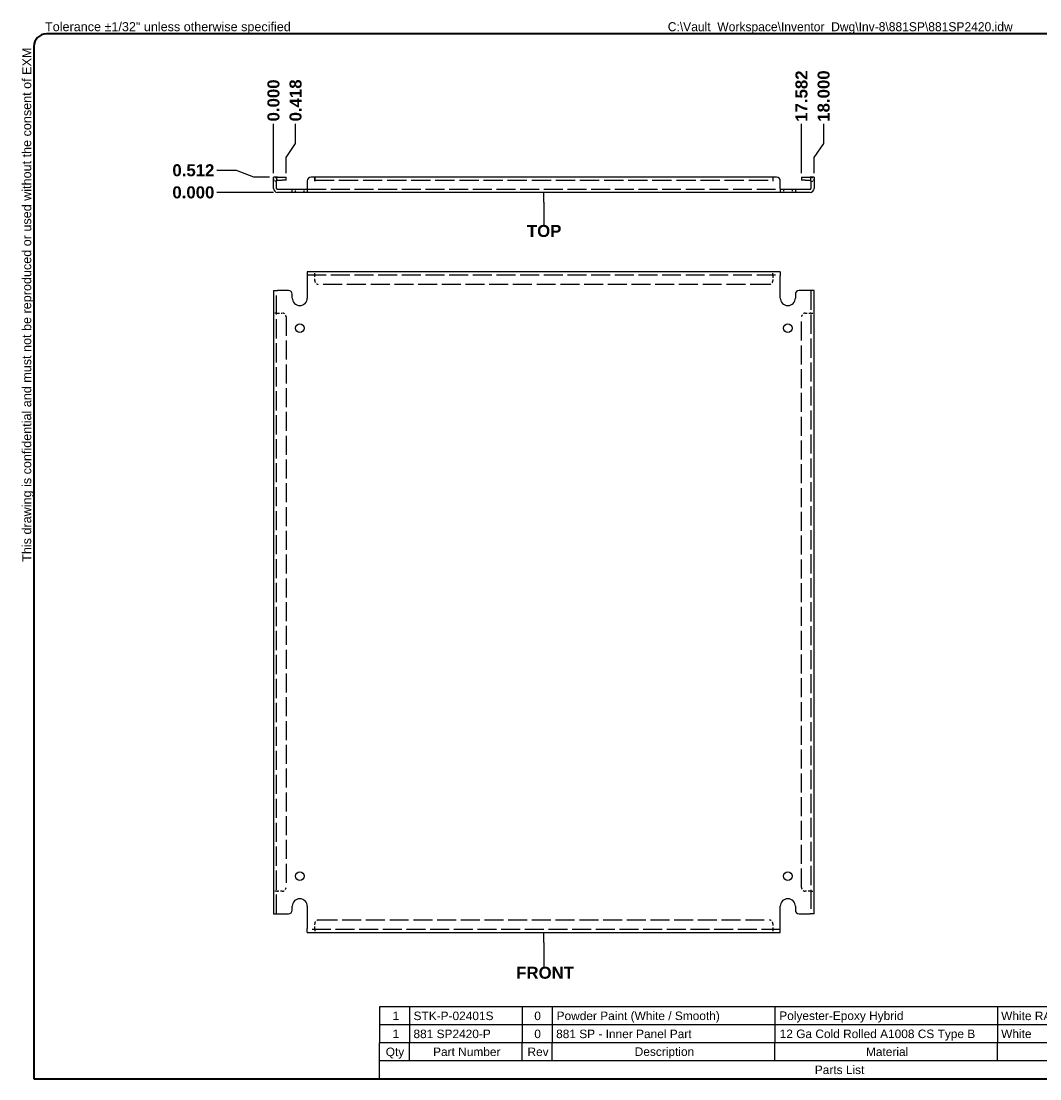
# Model space of a CAD drawing. Header units: inches. Extents: x 1.5 to 92.5, y 1.4 to 60.1.
# Tile 1 of 2: x 1.5 to 58, y 1.4 to 60.1. Entities that reach past the tile are written whole.
import ezdxf
from ezdxf.enums import TextEntityAlignment as Align

# ---------------------------------------------------------------- set-up
doc = ezdxf.new("R2018")
doc.units = ezdxf.units.IN
doc.header["$LTSCALE"] = 5.555556
doc.header["$MEASUREMENT"] = 0
doc.linetypes.add('DASHED_SPACE', pattern=[0.2067, 0.1654, -0.0413])
doc.layers.get('0').update_dxf_attribs({"lineweight": 25})
for name, color, linetype, lineweight in [('Dimensions(ANSI)', 7, 'Continuous', 25), ('Hidden Edges(ANSI)', 7, 'DASHED_SPACE', 25), ('Sketch Geometry(ANSI)', 7, 'Continuous', 25), ('Symbols(ANSI)', 7, 'Continuous', 25), ('Visible Edges(ANSI)', 7, 'Continuous', 25)]:
    doc.layers.add(name, color=color, linetype=linetype, lineweight=lineweight)
doc.styles.add('Current-ANSI', font='arial.ttf')
doc.styles.add('Dimension-ANSI', font='arialbd.ttf')
doc.styles.add('Part List-ANSI', font='arial.ttf')
doc.dimstyles.new('INCH-ANSI', dxfattribs={"dimscale": 5.555556, "dimtxt": 0.12, "dimasz": 0.098425, "dimexe": 0.04, "dimexo": 0.04, "dimgap": 0.031496, "dimtad": 0, "dimtih": 1, "dimtoh": 1, "dimdec": 3, "dimrnd": 1e-08, "dimzin": 0, "dimdsep": 46, "dimtxsty": 'Dimension-ANSI', "dimcen": 0.09, "dimdle": 0.312, "dimclrd": 179, "dimclre": 179, "dimclrt": 7, "dimadec": 1, "dimazin": 0, "dimtfac": 1, "dimtdec": 3, "dimtofl": 0, "dimtmove": 0, "dimatfit": 3, "dimfxl": 1, "dimtolj": 1, "dimtzin": 4, "dimlwd": 25, "dimlwe": 25, "dimarcsym": 0})
doc.dimstyles.new('INCH-ANSI-VERTICAL', dxfattribs={"dimscale": 5.555556, "dimtxt": 0.12, "dimasz": 0.098425, "dimexe": 0.04, "dimexo": 0.04, "dimgap": 0.031496, "dimtad": 0, "dimtih": 1, "dimtoh": 1, "dimdec": 3, "dimrnd": 1e-08, "dimzin": 0, "dimdsep": 46, "dimtxsty": 'Dimension-ANSI', "dimcen": 0.09, "dimdle": 0.312, "dimclrd": 179, "dimclre": 179, "dimclrt": 7, "dimadec": 1, "dimazin": 0, "dimtfac": 1, "dimtdec": 3, "dimtofl": 0, "dimtmove": 0, "dimatfit": 3, "dimfxl": 1, "dimtolj": 1, "dimtzin": 4, "dimlwd": 25, "dimlwe": 25, "dimarcsym": 0})

# ---------------------------------------------------------------- blocks, each defined once
blk = doc.blocks.new('Parts List')
at = {"layer": 'Symbols(ANSI)'}
for p, q in [((13.023, 0.975), (3.849, 0.975)), ((3.849, 0.975), (3.849, 0.615)), ((4.149, 0.975), (4.149, 0.615)), ((5.274, 0.975), (5.274, 0.615)), ((5.574, 0.975), (5.574, 0.615)), ((7.798, 0.975), (7.798, 0.615)), ((10.023, 0.975), (10.023, 0.615)), ((11.523, 0.975), (11.523, 0.615)), ((13.023, 0.975), (13.023, 0.615)), ((13.023, 0.795), (3.849, 0.795)), ((13.023, 0.615), (3.849, 0.615)), ((3.849, 0.435), (3.849, 0.615)), ((4.149, 0.435), (4.149, 0.615)), ((5.274, 0.435), (5.274, 0.615)), ((5.574, 0.435), (5.574, 0.615)), ((7.798, 0.435), (7.798, 0.615)), ((10.023, 0.435), (10.023, 0.615)), ((11.523, 0.435), (11.523, 0.615)), ((13.023, 0.435), (13.023, 0.615)), ((3.849, 0.255), (3.849, 0.435)), ((13.023, 0.435), (3.849, 0.435)), ((13.023, 0.255), (13.023, 0.435)), ((13.023, 0.255), (3.849, 0.255))]:
    blk.add_line(p, q, dxfattribs=at)
at = {"layer": 'Symbols(ANSI)', "char_height": 0.085, "attachment_point": 7, "style": 'Part List-ANSI'}
for s, insert in [('1', (3.98, 0.842)), ('STK-P-02401S', (4.19, 0.84)), ('0', (5.396, 0.84)), ('White RAL9003', (10.059, 0.84)), ('Smooth', (11.563, 0.84)), ('Powder Paint (White / Smooth)', (5.619, 0.816)), ('Polyester-Epoxy Hybrid', (7.843, 0.817)), ('1', (3.98, 0.662)), ('881 SP2420-P', (4.189, 0.66)), ('0', (5.396, 0.66)), ('881 SP - Inner Panel Part', (5.614, 0.66)), ('12 Ga Cold Rolled A1008 CS Type B', (7.847, 0.636)), ('White', (10.059, 0.661)), ('Smooth', (11.563, 0.66)), ('Qty', (3.912, 0.456)), ('Part Number', (4.385, 0.481)), ('Rev', (5.328, 0.481)), ('Description', (6.399, 0.458)), ('Material', (8.709, 0.481)), ('Color', (10.637, 0.48)), ('Finish', (12.125, 0.481)), ('Parts List', (8.198, 0.301))]:
    blk.add_mtext(s, dxfattribs=dict(at, insert=insert))
blk = doc.blocks.new('Datum Identifier1')
at = {"layer": 'Symbols(ANSI)', "color": 7, "linetype": 'Continuous', "lineweight": 25}
for p, q in [((5.491, 1.617), (5.491, 1.716)), ((5.491, 1.617), (5.491, 1.561)), ((5.491, 1.561), (5.491, 1.377))]:
    blk.add_line(p, q, dxfattribs=at)
at = {"layer": 'Symbols(ANSI)', "color": 7, "insert": (5.215, 1.253), "char_height": 0.12, "attachment_point": 7, "style": 'Dimension-ANSI'}
blk.add_mtext('FRONT', dxfattribs=at)
blk = doc.blocks.new('Datum Identifier2')
at = {"layer": 'Symbols(ANSI)', "color": 7, "linetype": 'Continuous', "lineweight": 25}
for p, q in [((5.491, 9.01), (5.491, 9.108)), ((5.491, 9.01), (5.491, 8.97)), ((5.491, 8.97), (5.491, 8.786))]:
    blk.add_line(p, q, dxfattribs=at)
at = {"layer": 'Symbols(ANSI)', "color": 7, "insert": (5.322, 8.662), "char_height": 0.12, "attachment_point": 7, "style": 'Dimension-ANSI'}
blk.add_mtext('TOP', dxfattribs=at)
blk = doc.blocks.new('*D12')
at = {"layer": 'Defpoints', "color": 0, "linetype": 'Continuous', "transparency": 16777216}
for p in [(15.505, 54.409), (15.505, 51.454), (15.505, 51.454)]:
    blk.add_point(p, dxfattribs=at)
at = {"layer": 'Dimensions(ANSI)', "color": 179, "linetype": 'Continuous', "lineweight": 25, "true_color": 0x262658, "transparency": 16777216}
blk.add_line((15.505, 51.677), (15.505, 54.409), dxfattribs=at)
at = {"layer": 'Dimensions(ANSI)', "color": 7, "linetype": 'Continuous', "lineweight": 25, "transparency": 16777216, "insert": (15.505, 55.707), "char_height": 0.6667, "attachment_point": 5, "rotation": 90, "style": 'Dimension-ANSI'}
blk.add_mtext('\\A1;0.000', dxfattribs=at)
blk = doc.blocks.new('*D13')
at = {"layer": 'Defpoints', "color": 0, "linetype": 'Continuous', "transparency": 16777216}
for p in [(16.733, 54.409), (15.505, 51.454), (16.202, 51.454)]:
    blk.add_point(p, dxfattribs=at)
at = {"layer": 'Dimensions(ANSI)', "color": 179, "linetype": 'Continuous', "lineweight": 25, "true_color": 0x262658, "transparency": 16777216}
for p, q in [((16.733, 53.316), (16.733, 54.409)), ((16.202, 52.548), (16.733, 53.316)), ((16.202, 51.677), (16.202, 52.548))]:
    blk.add_line(p, q, dxfattribs=at)
at = {"layer": 'Dimensions(ANSI)', "color": 7, "linetype": 'Continuous', "lineweight": 25, "transparency": 16777216, "insert": (16.733, 55.709), "char_height": 0.6667, "attachment_point": 5, "rotation": 90, "style": 'Dimension-ANSI'}
blk.add_mtext('\\A1;0.418', dxfattribs=at)
blk = doc.blocks.new('*D14')
at = {"layer": 'Defpoints', "color": 0, "linetype": 'Continuous', "transparency": 16777216}
for p in [(44.808, 54.409), (15.505, 51.454), (44.808, 51.454)]:
    blk.add_point(p, dxfattribs=at)
at = {"layer": 'Dimensions(ANSI)', "color": 179, "linetype": 'Continuous', "lineweight": 25, "true_color": 0x262658, "transparency": 16777216}
blk.add_line((44.808, 51.677), (44.808, 54.409), dxfattribs=at)
at = {"layer": 'Dimensions(ANSI)', "color": 7, "linetype": 'Continuous', "lineweight": 25, "transparency": 16777216, "insert": (44.808, 55.948), "char_height": 0.6667, "attachment_point": 5, "rotation": 90, "style": 'Dimension-ANSI'}
blk.add_mtext('\\A1;17.582', dxfattribs=at)
blk = doc.blocks.new('*D15')
at = {"layer": 'Defpoints', "color": 0, "linetype": 'Continuous', "transparency": 16777216}
for p in [(46.036, 54.409), (15.505, 51.454), (45.505, 51.454)]:
    blk.add_point(p, dxfattribs=at)
at = {"layer": 'Dimensions(ANSI)', "color": 179, "linetype": 'Continuous', "lineweight": 25, "true_color": 0x262658, "transparency": 16777216}
for p, q in [((46.036, 53.316), (46.036, 54.409)), ((45.505, 52.548), (46.036, 53.316)), ((45.505, 51.677), (45.505, 52.548))]:
    blk.add_line(p, q, dxfattribs=at)
at = {"layer": 'Dimensions(ANSI)', "color": 7, "linetype": 'Continuous', "lineweight": 25, "transparency": 16777216, "insert": (46.036, 55.949), "char_height": 0.6667, "attachment_point": 5, "rotation": 90, "style": 'Dimension-ANSI'}
blk.add_mtext('\\A1;18.000', dxfattribs=at)
blk = doc.blocks.new('*D20')
at = {"layer": 'Defpoints', "color": 0, "linetype": 'Continuous', "transparency": 16777216}
for p in [(12.356, 50.601), (15.732, 50.601), (15.732, 50.601)]:
    blk.add_point(p, dxfattribs=at)
at = {"layer": 'Dimensions(ANSI)', "color": 179, "linetype": 'Continuous', "lineweight": 25, "true_color": 0x262658, "transparency": 16777216}
blk.add_line((15.51, 50.601), (12.356, 50.601), dxfattribs=at)
at = {"layer": 'Dimensions(ANSI)', "color": 7, "linetype": 'Continuous', "lineweight": 25, "transparency": 16777216, "insert": (11.058, 50.601), "char_height": 0.6667, "attachment_point": 5, "style": 'Dimension-ANSI'}
blk.add_mtext('\\A1;0.000', dxfattribs=at)
blk = doc.blocks.new('*D21')
at = {"layer": 'Defpoints', "color": 0, "linetype": 'Continuous', "transparency": 16777216}
for p in [(12.356, 51.828), (15.505, 51.454), (15.732, 50.601)]:
    blk.add_point(p, dxfattribs=at)
at = {"layer": 'Dimensions(ANSI)', "color": 179, "linetype": 'Continuous', "lineweight": 25, "true_color": 0x262658, "transparency": 16777216}
for p, q in [((13.45, 51.828), (12.356, 51.828)), ((14.411, 51.454), (13.45, 51.828)), ((15.283, 51.454), (14.411, 51.454))]:
    blk.add_line(p, q, dxfattribs=at)
at = {"layer": 'Dimensions(ANSI)', "color": 7, "linetype": 'Continuous', "lineweight": 25, "transparency": 16777216, "insert": (11.059, 51.828), "char_height": 0.6667, "attachment_point": 5, "style": 'Dimension-ANSI'}
blk.add_mtext('\\A1;0.512', dxfattribs=at)
blk = doc.blocks.new('Borders EXM - B (Inch)')
at = {"layer": 'Sketch Geometry(ANSI)', "linetype": 'Continuous', "lineweight": 35}
for p, q in [((16.398, 10.692), (0.523, 10.692)), ((0.398, 10.567), (0.398, 0.255)), ((0.398, 0.255), (16.398, 0.255))]:
    blk.add_line(p, q, dxfattribs=at)
blk.add_arc((0.523, 10.567), 0.125, 90, 180, dxfattribs=at)
at = {"layer": 'Symbols(ANSI)', "color": 7, "insert": (0.509, 10.692), "char_height": 0.09, "attachment_point": 7, "style": 'Current-ANSI'}
blk.add_mtext('Tolerance ±1/32" unless otherwise specified', dxfattribs=at)
at = {"layer": 'Symbols(ANSI)', "color": 7, "insert": (0.398, 5.419), "char_height": 0.09, "attachment_point": 7, "rotation": 90, "style": 'Current-ANSI'}
blk.add_mtext('This drawing is confidential and must not be reproduced or used without the consent of EXM', dxfattribs=at)
at = {"layer": 'Symbols(ANSI)', "color": 7, "style": 'Current-ANSI'}
blk.add_attdef('FILENAME_AND_PATH', text='', height=0.09, dxfattribs=at).set_placement((8.452, 10.692), align=Align.BOTTOM_CENTER)

msp = doc.modelspace()

# ---------------------------------------------------------------- linework, layer by layer
at = {"layer": 'Hidden Edges(ANSI)', "ltscale": 0.059898}
for p, q in [((15.6801, 51.2274), (15.5051, 51.2274)), ((45.3301, 51.2274), (45.5051, 51.2274)), ((16.7217, 50.6011), (16.7217, 50.7761)), ((17.2051, 50.6011), (17.2051, 50.7761)), ((43.8051, 50.7761), (43.8051, 50.6011)), ((44.2884, 50.7761), (44.2884, 50.6011)), ((17.7964, 46.0245), (17.7964, 46.1995)), ((17.7967, 46.0245), (17.7967, 46.1995)), ((43.2134, 46.0245), (43.2134, 46.1995)), ((43.2137, 46.0245), (43.2137, 46.1995)), ((15.6801, 43.9082), (15.5051, 43.9082)), ((15.6801, 43.9078), (15.5051, 43.9078)), ((45.3301, 43.9082), (45.5051, 43.9082)), ((45.3301, 43.9078), (45.5051, 43.9078)), ((15.6801, 11.8245), (15.5051, 11.8245)), ((15.6801, 11.8242), (15.5051, 11.8242)), ((45.3301, 11.8245), (45.5051, 11.8245)), ((45.3301, 11.8242), (45.5051, 11.8242)), ((17.7964, 9.7078), (17.7964, 9.5328)), ((17.7967, 9.7078), (17.7967, 9.5328)), ((43.2134, 9.7078), (43.2134, 9.5328)), ((43.2137, 9.7078), (43.2137, 9.5328))]:
    msp.add_line(p, q, dxfattribs=at)
at = {"layer": 'Hidden Edges(ANSI)', "ltscale": 1.164922}
msp.add_line((17.7967, 51.2794), (43.2134, 51.2794), dxfattribs=at)
at = {"layer": 'Hidden Edges(ANSI)', "ltscale": 1.142961}
for p, q in [((17.3801, 50.7761), (43.6301, 50.7761)), ((17.3801, 46.0245), (43.6301, 46.0245)), ((43.6301, 9.7078), (17.3801, 9.7078))]:
    msp.add_line(p, q, dxfattribs=at)
at = {"layer": 'Hidden Edges(ANSI)', "ltscale": 0.027725}
for p, q in [((17.7967, 46.0245), (17.7967, 45.9728)), ((43.2134, 46.0245), (43.2134, 45.9728)), ((15.6801, 43.9078), (15.7317, 43.9078)), ((45.3301, 43.9078), (45.2784, 43.9078)), ((15.6801, 11.8245), (15.7317, 11.8245)), ((45.3301, 11.8245), (45.2784, 11.8245)), ((17.7967, 9.7078), (17.7967, 9.7595)), ((43.2134, 9.7078), (43.2134, 9.7595))]:
    msp.add_line(p, q, dxfattribs=at)
at = {"layer": 'Hidden Edges(ANSI)', "ltscale": 0.089611}
for p, q in [((17.7967, 45.7112), (17.7967, 45.9728)), ((43.2134, 45.9728), (43.2134, 45.7112)), ((15.7317, 43.9078), (15.9934, 43.9078)), ((45.0167, 43.9078), (45.2784, 43.9078)), ((15.9934, 11.8245), (15.7317, 11.8245)), ((45.2784, 11.8245), (45.0167, 11.8245)), ((17.7967, 9.7595), (17.7967, 10.0212)), ((43.2134, 10.0212), (43.2134, 9.7595))]:
    msp.add_line(p, q, dxfattribs=at)
at = {"layer": 'Hidden Edges(ANSI)', "ltscale": 1.145825}
for p, q in [((43.0051, 45.5028), (18.0051, 45.5028)), ((18.0051, 10.2295), (43.0051, 10.2295))]:
    msp.add_line(p, q, dxfattribs=at)
at = {"layer": 'Hidden Edges(ANSI)', "ltscale": 1.158312}
for p, q in [((15.6801, 10.5745), (15.6801, 45.1578)), ((45.3301, 45.1578), (45.3301, 10.5745))]:
    msp.add_line(p, q, dxfattribs=at)
at = {"layer": 'Hidden Edges(ANSI)', "ltscale": 1.149008}
for p, q in [((16.2017, 43.6995), (16.2017, 12.0328)), ((44.8084, 12.0328), (44.8084, 43.6995))]:
    msp.add_line(p, q, dxfattribs=at)
at = {"layer": 'Hidden Edges(ANSI)', "ltscale": 0.104098}
for centre, start, end in [((15.7317, 51.2278), 103.17589, 180), ((45.2784, 51.2278), 0, 76.82411)]:
    msp.add_arc(centre, 0.2267, start, end, dxfattribs=at)
at = {"layer": 'Hidden Edges(ANSI)', "ltscale": 0.112096}
for centre, start, end in [((18.0051, 45.7112), 180, 270), ((43.0051, 45.7112), 270, 0), ((15.9934, 43.6995), 0, 90), ((45.0167, 43.6995), 90, 180), ((15.9934, 12.0328), 270, 0), ((45.0167, 12.0328), 180, 270), ((18.0051, 10.0212), 90, 180), ((43.0051, 10.0212), 0, 90)]:
    msp.add_arc(centre, 0.2083, start, end, dxfattribs=at)
at = {"layer": 'Visible Edges(ANSI)'}
for p, q in [((15.5051, 51.2461), (15.5051, 51.4544)), ((15.6801, 51.4544), (15.5051, 51.4544)), ((15.5051, 50.8278), (15.5051, 51.2461)), ((15.6801, 51.4544), (15.6801, 51.2461)), ((15.6801, 50.8278), (15.6801, 51.2461)), ((15.7317, 51.4544), (15.9934, 51.4544)), ((15.7317, 51.2794), (15.9934, 51.2794)), ((15.9934, 51.4544), (16.2017, 51.4544)), ((16.2017, 51.2794), (15.9934, 51.2794)), ((16.2017, 51.2794), (16.2017, 51.4544)), ((17.3801, 51.2461), (17.3801, 50.8278)), ((17.7964, 51.4544), (17.5884, 51.4544)), ((17.7964, 51.2274), (17.7964, 51.4544)), ((17.7967, 51.2274), (17.7964, 51.2274)), ((43.2134, 51.4544), (17.7967, 51.4544)), ((17.7967, 51.4544), (17.7967, 51.2278)), ((17.7967, 51.2278), (17.7967, 51.2274)), ((43.2134, 51.4544), (43.2134, 51.2278)), ((43.2134, 51.2274), (43.2134, 51.2278)), ((43.2137, 51.2274), (43.2134, 51.2274)), ((43.4217, 51.4544), (43.2137, 51.4544)), ((43.2137, 51.4544), (43.2137, 51.2274)), ((43.6301, 50.8278), (43.6301, 51.2461)), ((44.8084, 51.4544), (45.0167, 51.4544)), ((44.8084, 51.4544), (44.8084, 51.2794)), ((45.0167, 51.2794), (44.8084, 51.2794)), ((45.0167, 51.4544), (45.2784, 51.4544)), ((45.0167, 51.2794), (45.2784, 51.2794)), ((45.3301, 51.2461), (45.3301, 51.4544)), ((45.5051, 51.4544), (45.3301, 51.4544)), ((45.3301, 51.2461), (45.3301, 50.8278)), ((45.5051, 51.4544), (45.5051, 51.2461)), ((45.5051, 51.2461), (45.5051, 50.8278)), ((15.7317, 50.7761), (16.3384, 50.7761)), ((16.3384, 50.6011), (15.7317, 50.6011)), ((16.3384, 50.7761), (16.5467, 50.7761)), ((16.5467, 50.6011), (16.3384, 50.6011)), ((16.5467, 50.6011), (16.5467, 50.7761)), ((16.5467, 50.7761), (17.3801, 50.7761)), ((17.3801, 50.6011), (16.5467, 50.6011)), ((17.3801, 50.8278), (17.3801, 50.6011)), ((43.6301, 50.6011), (17.3801, 50.6011)), ((43.6301, 50.8278), (43.6301, 50.6011)), ((43.6301, 50.7761), (44.4634, 50.7761)), ((44.4634, 50.6011), (43.6301, 50.6011)), ((44.4634, 50.7761), (44.6717, 50.7761)), ((44.4634, 50.7761), (44.4634, 50.6011)), ((44.6717, 50.6011), (44.4634, 50.6011)), ((44.6717, 50.7761), (45.2784, 50.7761)), ((45.2784, 50.6011), (44.6717, 50.6011)), ((43.6301, 46.1995), (17.3801, 46.1995)), ((17.3801, 46.1995), (17.3801, 45.9728)), ((17.3801, 45.9728), (17.3801, 44.7412)), ((43.6301, 46.1995), (43.6301, 45.9728)), ((43.6301, 44.7412), (43.6301, 45.9728)), ((15.5051, 45.1578), (15.7317, 45.1578)), ((15.5051, 45.1578), (15.5051, 10.5745)), ((16.3384, 45.1578), (15.7317, 45.1578)), ((16.5467, 44.7412), (16.5467, 44.9495)), ((44.4634, 44.9495), (44.4634, 44.7412)), ((45.2784, 45.1578), (44.6717, 45.1578)), ((45.5051, 45.1578), (45.2784, 45.1578)), ((45.5051, 10.5745), (45.5051, 45.1578)), ((15.5051, 10.5745), (15.7317, 10.5745)), ((15.7317, 10.5745), (16.3384, 10.5745)), ((16.5467, 10.7828), (16.5467, 10.9912)), ((17.3801, 10.9912), (17.3801, 9.7595)), ((43.6301, 9.7595), (43.6301, 10.9912)), ((44.4634, 10.9912), (44.4634, 10.7828)), ((44.6717, 10.5745), (45.2784, 10.5745)), ((45.5051, 10.5745), (45.2784, 10.5745)), ((17.3801, 9.5328), (17.3801, 9.7595)), ((17.3801, 9.5328), (43.6301, 9.5328)), ((43.6301, 9.5328), (43.6301, 9.7595))]:
    msp.add_line(p, q, dxfattribs=at)
for centre in [(16.9634, 43.0745), (44.0467, 43.0745), (16.9634, 12.6578), (44.0467, 12.6578)]:
    msp.add_circle(centre, 0.2417, dxfattribs=at)
for centre, radius, start, end in [((15.7317, 51.2278), 0.2267, 90, 103.17589), ((15.7317, 51.2278), 0.0517, 90, 180), ((17.5884, 51.2461), 0.2083, 90, 180), ((43.4217, 51.2461), 0.2083, 0, 90), ((45.2784, 51.2278), 0.2267, 76.82411, 90), ((45.2784, 51.2278), 0.0517, 0, 90), ((15.7317, 50.8278), 0.2267, 180, 270), ((15.7317, 50.8278), 0.0517, 180, 270), ((45.2784, 50.8278), 0.2267, 270, 0), ((45.2784, 50.8278), 0.0517, 270, 0), ((16.3384, 44.9495), 0.2083, 0, 90), ((16.9634, 44.7412), 0.4167, 180, 0), ((44.0467, 44.7412), 0.4167, 180, 0), ((44.6717, 44.9495), 0.2083, 90, 180), ((16.9634, 10.9912), 0.4167, 0, 180), ((44.0467, 10.9912), 0.4167, 0, 180), ((16.3384, 10.7828), 0.2083, 270, 0), ((44.6717, 10.7828), 0.2083, 180, 270)]:
    msp.add_arc(centre, radius, start, end, dxfattribs=at)

# ---------------------------------------------------------------- block references
ref = msp.add_blockref('Borders EXM - B (Inch)', (0, 0), dxfattribs=dict(xscale=5.555555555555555, yscale=5.555555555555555, zscale=5.555555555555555))
lines = msp.add_mtext('C:\\\\Vault_Workspace\\\\Inventor_Dwg\\\\Inv-8\\\\881SP\\\\881SP2420.idw', dxfattribs={"layer": 'Symbols(ANSI)', "color": 7, "insert": (46.9541, 59.3982), "char_height": 0.5, "width": 59.242171, "attachment_point": 8, "style": 'Current-ANSI'})
ref.add_attrib('FILENAME_AND_PATH', '', (46.9541, 59.3982)).embed_mtext(lines)
at = {"layer": 'Symbols(ANSI)', "xscale": 5.555555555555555, "yscale": 5.555555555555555, "zscale": 5.555555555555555}
for name in ['Datum Identifier2', 'Datum Identifier1', 'Parts List']:
    msp.add_blockref(name, (0, 0), dxfattribs=at)

# ---------------------------------------------------------------- dimensions: what is measured, and where the dimension line sits
at = {"layer": 'Dimensions(ANSI)', "color": 179, "linetype": 'Continuous', "lineweight": 25, "true_color": 0x262658}
for feature_location, offset, dtype, origin, dimstyle, picture, middle in [((45.5051, 51.4544), (0.531, 2.955), 1, (15.5051, 51.4544), 'INCH-ANSI-VERTICAL', '*D15', (46.0361, 55.9489)), ((44.8084, 51.4544), (0, 2.955), 1, (15.5051, 51.4544), 'INCH-ANSI-VERTICAL', '*D14', (44.8084, 55.9485)), ((15.5050709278, 51.4544242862), (0, 2.9550232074), 1, (15.5050709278, 51.4544242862), 'INCH-ANSI-VERTICAL', '*D12', (15.5050709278, 55.7072087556)), ((16.2017, 51.4544), (0.5308, 2.955), 1, (15.5051, 51.4544), 'INCH-ANSI-VERTICAL', '*D13', (16.7325, 55.7093)), ((15.5051, 51.4544), (-3.1491, 0.3739), 0, (15.7317, 50.6011), 'INCH-ANSI', '*D21', (11.0586, 51.8283)), ((15.7317375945, 50.6010909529), (-3.375801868, 0), 0, (15.7317375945, 50.6010909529), 'INCH-ANSI', '*D20', (11.0581744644, 50.6010909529))]:
    dim = msp.add_ordinate_dim(feature_location=feature_location, offset=offset, dtype=dtype, origin=origin, dimstyle=dimstyle, override={"dimgap": 0.031496, "dimtad": 0, "dimdec": 3, "dimlfac": 0.6, "dimtol": 0, "dimlim": 0, "dimtp": 0, "dimtm": 0, "dimtdec": 3}, dxfattribs=at)
    dim.commit()
    dim.dimension.update_dxf_attribs({"geometry": picture, "text_midpoint": middle})

doc.saveas('drawing.dxf')
